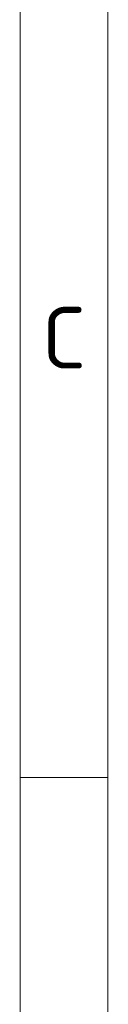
# Model space of a CAD drawing. Header units: millimetres. Extents: x 10 to 1178, y 10 to 830.
# Tile 7 of 44: x 10 to 20, y 494 to 606. Entities that reach past the tile are written whole.
import ezdxf

# ---------------------------------------------------------------- set-up
doc = ezdxf.new("R2010")
doc.units = ezdxf.units.MM
doc.header["$LTSCALE"] = 2
doc.layers.add('Rahmen (ISO)', color=7, linetype='Continuous', lineweight=70)
doc.styles.add('Notiztext (ISO)', font='isocpeur.ttf')

# ---------------------------------------------------------------- blocks, each defined once
blk = doc.blocks.new('Ränder Basler-A2')
at = {"layer": 'Rahmen (ISO)', "color": 7, "lineweight": 18}
blk.add_line((5, 415), (5, 5), dxfattribs=at)
at = {"layer": 'Rahmen (ISO)', "lineweight": 18}
for p, q in [((10, 310), (10, 260)), ((10, 260), (5, 260)), ((10, 260), (10, 210))]:
    blk.add_line(p, q, dxfattribs=at)
at = {"layer": 'Rahmen (ISO)', "insert": (7.5, 285), "char_height": 3.5, "attachment_point": 5, "style": 'Notiztext (ISO)'}
blk.add_mtext('\\fISOCPEUR|b0|i0;C', dxfattribs=at)

msp = doc.modelspace()

# ---------------------------------------------------------------- block references
at = {"xscale": 2, "yscale": 2, "zscale": 2}
msp.add_blockref('Ränder Basler-A2', (0, 0), dxfattribs=at)

doc.saveas('drawing.dxf')
